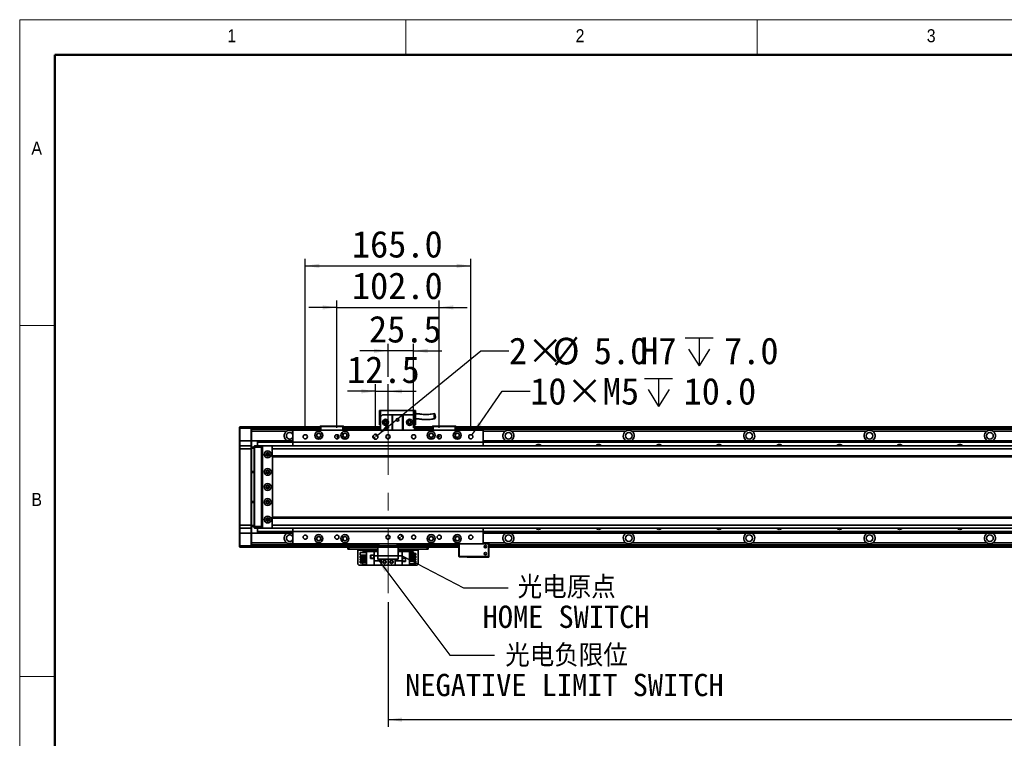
# Model space of a CAD drawing. Header units: millimetres. Extents: x 35 to 2905, y 35 to 2044.
# Tile 3 of 10: x 35 to 1016, y 1328 to 2044. Entities that reach past the tile are written whole.
import ezdxf

# ---------------------------------------------------------------- set-up
doc = ezdxf.new("R2010")
doc.units = ezdxf.units.MM
doc.header["$LTSCALE"] = 7
doc.linetypes.add('CENTERX2', pattern=[20.32, 12.7, -2.54, 2.54, -2.54])
doc.layers.add('黑色实线', color=7, linetype='Continuous')
doc.styles.add('SLDTEXTSTYLE1', font='Gothic.ttf', dxfattribs={"width": 0.913})
doc.styles.add('SLDTEXTSTYLE8', font='txt')
doc.styles.add('SLDTEXTSTYLE9', font='txt', dxfattribs={"bigfont": 'bigfont'})
doc.dimstyles.new('SLDDIMSTYLE0', dxfattribs={"dimtxt": 26.6, "dimasz": 14, "dimexe": 0, "dimexo": 0.0625, "dimgap": 6.65, "dimtad": 2, "dimdec": 1, "dimrnd": 1e-09, "dimzin": 4, "dimdsep": 46, "dimtxsty": 'SLDTEXTSTYLE8', "dimsah": 1, "dimcen": 0.09, "dimadec": 0, "dimazin": 1, "dimtfac": 1, "dimtdec": 1, "dimtmove": 0, "dimatfit": 0, "dimfxl": 0, "dimfrac": 2, "dimtolj": 1, "dimtzin": 12, "dimarcsym": 0})
doc.dimstyles.new('SLDDIMSTYLE1', dxfattribs={"dimtxt": 26.6, "dimasz": 14, "dimexe": 0, "dimexo": 0.0625, "dimgap": 6.65, "dimtad": 2, "dimdec": 1, "dimrnd": 1e-09, "dimzin": 12, "dimdsep": 46, "dimtxsty": 'SLDTEXTSTYLE8', "dimsah": 1, "dimcen": 0.09, "dimadec": 0, "dimazin": 3, "dimtfac": 1, "dimtdec": 1, "dimtmove": 0, "dimatfit": 0, "dimfxl": 0, "dimfrac": 2, "dimtolj": 1, "dimtzin": 12, "dimarcsym": 0})
doc.dimstyles.new('SLDDIMSTYLE3', dxfattribs={"dimtxt": 0.18, "dimasz": 14, "dimexe": 0, "dimexo": 0.0625, "dimgap": 0, "dimtad": 0, "dimtih": 1, "dimtoh": 1, "dimdec": 0, "dimrnd": 1e-09, "dimzin": 0, "dimdsep": 46, "dimtxsty": 'Standard', "dimsah": 1, "dimcen": 0.09, "dimadec": 0, "dimazin": 0, "dimtfac": 14, "dimtdec": 0, "dimtofl": 0, "dimtmove": 0, "dimatfit": 3, "dimfxl": 0, "dimfrac": 2, "dimtolj": 1, "dimtzin": 0, "dimarcsym": 0})
doc.dimstyles.new('SLDDIMSTYLE4', dxfattribs={"dimtxt": 26.6, "dimasz": 14, "dimexe": 0, "dimexo": 0.0625, "dimgap": 6.65, "dimtad": 2, "dimdec": 1, "dimrnd": 1e-09, "dimzin": 4, "dimdsep": 46, "dimtxsty": 'SLDTEXTSTYLE8', "dimsah": 1, "dimcen": 0.09, "dimadec": 0, "dimazin": 1, "dimtfac": 1, "dimtdec": 1, "dimtofl": 0, "dimtmove": 0, "dimatfit": 3, "dimfxl": 0, "dimfrac": 2, "dimtolj": 1, "dimtzin": 12, "dimarcsym": 0})
doc.dimstyles.new('SLDDIMSTYLE5', dxfattribs={"dimtxt": 26.6, "dimasz": 14, "dimexe": 0, "dimexo": 0.0625, "dimgap": 6.65, "dimtad": 0, "dimtih": 1, "dimtoh": 1, "dimdec": 1, "dimrnd": 1e-09, "dimzin": 4, "dimdsep": 46, "dimtxsty": 'SLDTEXTSTYLE8', "dimsah": 1, "dimcen": 0, "dimadec": 0, "dimazin": 1, "dimtfac": 1, "dimtdec": 1, "dimtofl": 0, "dimtmove": 0, "dimatfit": 3, "dimfxl": 0, "dimfrac": 2, "dimtolj": 1, "dimtzin": 12, "dimarcsym": 0})
doc.dimstyles.new('SLDDIMSTYLE6', dxfattribs={"dimtxt": 26.6, "dimasz": 14, "dimexe": 0, "dimexo": 0.0625, "dimgap": 6.65, "dimtad": 0, "dimtih": 1, "dimtoh": 1, "dimdec": 1, "dimrnd": 1e-09, "dimzin": 12, "dimdsep": 46, "dimtxsty": 'SLDTEXTSTYLE8', "dimsah": 1, "dimcen": 0, "dimadec": 0, "dimazin": 3, "dimtfac": 1, "dimtdec": 1, "dimtofl": 0, "dimtmove": 0, "dimatfit": 3, "dimfxl": 0, "dimfrac": 2, "dimtolj": 1, "dimtzin": 12, "dimarcsym": 0})

# ---------------------------------------------------------------- blocks, each defined once
blk = doc.blocks.new('_D_7')
at = {"layer": '黑色实线'}
for p, q in [((389.66, 1637.37), (389.66, 1680.78)), ((402.16, 1637.37), (402.16, 1680.78)), ((389.66, 1673.78), (361.66, 1673.78)), ((389.66, 1673.78), (402.16, 1673.78)), ((402.16, 1673.78), (430.16, 1673.78))]:
    blk.add_line(p, q, dxfattribs=at)
for points in [[(389.66, 1673.78), (375.66, 1675.88), (375.66, 1671.68)], [(402.16, 1673.78), (416.16, 1671.68), (416.16, 1675.88)]]:
    blk.add_solid(points, dxfattribs=at)
at = {"layer": '黑色实线', "insert": (361.36, 1708.68), "char_height": 26.6, "attachment_point": 1, "style": 'SLDTEXTSTYLE8'}
blk.add_mtext('12.5', dxfattribs=at)
blk = doc.blocks.new('_D_8')
at = {"layer": '黑色实线'}
for p, q in [((402.16, 1688.32), (402.16, 1721.12)), ((427.66, 1637.37), (427.66, 1721.12)), ((402.16, 1714.12), (374.16, 1714.12)), ((427.66, 1714.12), (402.16, 1714.12)), ((427.66, 1714.12), (455.66, 1714.12))]:
    blk.add_line(p, q, dxfattribs=at)
for points in [[(402.16, 1714.12), (388.16, 1716.22), (388.16, 1712.02)], [(427.66, 1714.12), (441.66, 1712.02), (441.66, 1716.22)]]:
    blk.add_solid(points, dxfattribs=at)
at = {"layer": '黑色实线', "insert": (383.16, 1749.03), "char_height": 26.6, "attachment_point": 1, "style": 'SLDTEXTSTYLE8'}
blk.add_mtext('25.5', dxfattribs=at)
blk = doc.blocks.new('_D_9')
at = {"layer": '黑色实线'}
for p, q in [((351.16, 1757.37), (323.16, 1757.37)), ((351.16, 1637.37), (351.16, 1764.37)), ((351.16, 1757.37), (453.16, 1757.37)), ((453.16, 1637.37), (453.16, 1764.37)), ((453.16, 1757.37), (481.16, 1757.37))]:
    blk.add_line(p, q, dxfattribs=at)
for points in [[(351.16, 1757.37), (337.16, 1759.47), (337.16, 1755.27)], [(453.16, 1757.37), (467.16, 1755.27), (467.16, 1759.47)]]:
    blk.add_solid(points, dxfattribs=at)
at = {"layer": '黑色实线', "insert": (366.17, 1792.28), "char_height": 26.6, "attachment_point": 1, "style": 'SLDTEXTSTYLE8'}
blk.add_mtext('102.0', dxfattribs=at)
blk = doc.blocks.new('_D_10')
at = {"layer": '黑色实线'}
for p, q in [((319.66, 1637.37), (319.66, 1805.78)), ((319.66, 1798.78), (484.66, 1798.78)), ((484.66, 1637.37), (484.66, 1805.78))]:
    blk.add_line(p, q, dxfattribs=at)
for points in [[(319.66, 1798.78), (333.66, 1796.68), (333.66, 1800.88)], [(484.66, 1798.78), (470.66, 1800.88), (470.66, 1796.68)]]:
    blk.add_solid(points, dxfattribs=at)
at = {"layer": '黑色实线', "insert": (366.17, 1833.68), "char_height": 26.6, "attachment_point": 1, "style": 'SLDTEXTSTYLE8'}
blk.add_mtext('165.0', dxfattribs=at)
blk = doc.blocks.new('SW_SYMBOL_HOLE_DEPTH')
at = {"layer": '黑色实线', "color": 0}
for p, q in [((0, 6125), (5600, 6125)), ((2800, 6125), (2800, 525)), ((700, 3885), (2800, 525)), ((4900, 3885), (2800, 525))]:
    blk.add_line(p, q, dxfattribs=at)
blk = doc.blocks.new('_D_16')
at = {"layer": '黑色实线'}
for p, q in [((391.59, 1630.06), (494.7, 1714.12)), ((494.7, 1714.12), (522.7, 1714.12))]:
    blk.add_line(p, q, dxfattribs=at)
blk.add_solid([(391.59, 1630.06), (403.77, 1637.28), (401.12, 1640.53)], dxfattribs=at)
at = {"layer": '黑色实线', "xscale": 0.004985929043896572, "yscale": 0.004985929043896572, "zscale": 0.004985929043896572}
blk.add_blockref('SW_SYMBOL_HOLE_DEPTH', (698.2, 1696.4), dxfattribs=at)
at = {"layer": '黑色实线', "char_height": 26.6, "attachment_point": 1, "style": 'SLDTEXTSTYLE8'}
for s, insert in [('2×', (522.7, 1727.41)), ('%%c', (566.22, 1727.15)), ('5.0', (607.32, 1727.41)), ('H7', (653.65, 1727.41)), ('7.0', (737.14, 1727.41))]:
    blk.add_mtext(s, dxfattribs=dict(at, insert=insert))
blk = doc.blocks.new('_D_17')
at = {"layer": '黑色实线'}
for p, q in [((485.85, 1630.21), (515.86, 1673.78)), ((515.86, 1673.78), (543.86, 1673.78))]:
    blk.add_line(p, q, dxfattribs=at)
blk.add_solid([(485.85, 1630.21), (495.52, 1640.55), (492.06, 1642.93)], dxfattribs=at)
at = {"layer": '黑色实线', "xscale": 0.004985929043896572, "yscale": 0.004985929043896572, "zscale": 0.004985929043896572}
blk.add_blockref('SW_SYMBOL_HOLE_DEPTH', (657.83, 1656.17), dxfattribs=at)
at = {"layer": '黑色实线', "char_height": 26.6, "attachment_point": 1, "style": 'SLDTEXTSTYLE8'}
for s, insert in [('10×M5', (543.86, 1687.18)), ('10.0', (696.77, 1687.18))]:
    blk.add_mtext(s, dxfattribs=dict(at, insert=insert))
blk = doc.blocks.new('_D_19')
at = {"layer": '黑色实线'}
for p, q in [((402.16, 1463.84), (402.16, 1339.68)), ((2082.16, 1431.48), (2082.16, 1339.68)), ((402.16, 1346.68), (2082.16, 1346.68))]:
    blk.add_line(p, q, dxfattribs=at)
for points in [[(402.16, 1346.68), (416.16, 1344.58), (416.16, 1348.78)], [(2082.16, 1346.68), (2068.16, 1348.78), (2068.16, 1344.58)]]:
    blk.add_solid(points, dxfattribs=at)
at = {"layer": '黑色实线', "insert": (1194.05, 1381.58), "char_height": 26.6, "attachment_point": 1, "style": 'SLDTEXTSTYLE8'}
blk.add_mtext('1680.0', dxfattribs=at)
blk = doc.blocks.new('SW_NOTE_7')
at = {"layer": '黑色实线', "color": 0, "char_height": 22.225, "attachment_point": 2}
for s, insert, style in [('光电原点', (58.39, 11.58), 'SLDTEXTSTYLE9'), ('HOME SWITCH', (57.8, -17.8), 'SLDTEXTSTYLE8')]:
    blk.add_mtext(s, dxfattribs=dict(at, insert=insert, style=style))
blk = doc.blocks.new('SW_NOTE_8')
at = {"layer": '黑色实线', "color": 0, "char_height": 22.225, "attachment_point": 2}
for s, insert, style in [('光电负限位', (71.94, 10.94), 'SLDTEXTSTYLE9'), ('NEGATIVE LIMIT SWITCH', (69.87, -18.45), 'SLDTEXTSTYLE8')]:
    blk.add_mtext(s, dxfattribs=dict(at, insert=insert, style=style))
blk = doc.blocks.new('SW_DOWELSYMBOL_0')
at = {"linetype": 'Continuous', "lineweight": 18}
h = blk.add_hatch(color=0, dxfattribs=at)
edge = h.paths.add_edge_path(flags=0)
edge.add_arc((0, 0), 2.5, 180, 270)
edge.add_line((0, -2.5), (0, 0))
edge.add_line((0, 0), (-2.5, 0))
h = blk.add_hatch(color=0, dxfattribs=at)
edge = h.paths.add_edge_path(flags=0)
edge.add_arc((0, 0), 2.5, 0, 90)
edge.add_line((0, 2.5), (0, 0))
edge.add_line((0, 0), (2.5, 0))
at = {"layer": '黑色实线', "color": 0}
blk.add_circle((0, 0), 2.5, dxfattribs=at)
blk = doc.blocks.new('SW_DOWELSYMBOL_1')
at = {"linetype": 'Continuous', "lineweight": 18}
h = blk.add_hatch(color=0, dxfattribs=at)
edge = h.paths.add_edge_path(flags=0)
edge.add_arc((0, 0), 2.5, 180, 270)
edge.add_line((0, -2.5), (0, 0))
edge.add_line((0, 0), (-2.5, 0))
h = blk.add_hatch(color=0, dxfattribs=at)
edge = h.paths.add_edge_path(flags=0)
edge.add_arc((0, 0), 2.5, 0, 90)
edge.add_line((0, 2.5), (0, 0))
edge.add_line((0, 0), (2.5, 0))
at = {"layer": '黑色实线', "color": 0}
blk.add_circle((0, 0), 2.5, dxfattribs=at)

msp = doc.modelspace()

# ---------------------------------------------------------------- linework, layer by layer
at = {"color": 7, "linetype": 'Continuous', "lineweight": 18}
for p, q in [((2905, 2044), (35, 2044)), ((35, 2044), (35, 35)), ((420, 2009), (420, 2044)), ((770, 2044), (770, 2009)), ((70, 2009), (2870, 2009)), ((70, 2009), (70, 70)), ((70, 1739.5), (35, 1739.5)), ((35, 1389.5), (70, 1389.5))]:
    msp.add_line(p, q, dxfattribs=at)
at = {"color": 7, "linetype": 'Continuous', "lineweight": 50}
for p, q in [((2870, 2009), (70, 2009)), ((70, 2009), (70, 70))]:
    msp.add_line(p, q, dxfattribs=at)
at = {"color": 7, "linetype": 'Continuous', "lineweight": 35}
for p, q in [((393.66, 1654.78), (394.66, 1654.78)), ((393.66, 1654.78), (393.66, 1640.38)), ((394.66, 1648.38), (394.66, 1654.78)), ((394.66, 1654.78), (428.66, 1654.78)), ((396.66, 1650.38), (394.66, 1648.38)), ((396.66, 1650.38), (406.16, 1650.38)), ((406.16, 1634.98), (406.16, 1650.38)), ((406.16, 1650.38), (406.66, 1650.38)), ((406.66, 1650.38), (406.66, 1634.98)), ((416.66, 1650.38), (406.66, 1650.38)), ((416.66, 1634.98), (416.66, 1650.38)), ((416.66, 1650.38), (417.16, 1650.38)), ((417.16, 1650.38), (417.16, 1634.98)), ((417.16, 1650.38), (426.66, 1650.38)), ((428.66, 1648.38), (426.66, 1650.38)), ((428.66, 1654.78), (429.66, 1654.78)), ((428.66, 1654.78), (428.66, 1648.38)), ((429.66, 1640.38), (429.66, 1654.78)), ((393.66, 1640.38), (394.66, 1640.38)), ((394.66, 1648.38), (394.66, 1634.98)), ((428.66, 1648.38), (428.66, 1634.98)), ((428.66, 1640.38), (429.66, 1640.38)), ((254.16, 1638.18), (254.46, 1638.48)), ((254.16, 1636.98), (254.16, 1638.18)), ((254.16, 1636.98), (254.46, 1636.98)), ((254.16, 1624.48), (254.16, 1636.98)), ((254.46, 1638.48), (254.46, 1636.98)), ((254.46, 1638.48), (265.86, 1638.48)), ((265.86, 1636.98), (254.46, 1636.98)), ((254.46, 1636.98), (254.46, 1624.48)), ((265.86, 1636.98), (265.86, 1638.48)), ((265.86, 1638.48), (266.16, 1638.18)), ((265.86, 1636.98), (266.16, 1636.98)), ((265.86, 1624.48), (265.86, 1636.98)), ((334.16, 1638.48), (266.16, 1638.48)), ((266.16, 1638.48), (266.16, 1638.18)), ((266.16, 1638.18), (266.16, 1636.98)), ((334.16, 1637.98), (266.16, 1637.98)), ((266.16, 1636.98), (266.16, 1624.48)), ((334.16, 1635.97), (266.16, 1635.97)), ((300.99, 1633.97), (266.16, 1633.97)), ((497.16, 1634.98), (307.16, 1634.98)), ((307.16, 1634.98), (307.16, 1622.98)), ((334.16, 1638.68), (334.46, 1638.98)), ((335.16, 1638.68), (334.16, 1638.68)), ((334.16, 1634.98), (334.16, 1638.68)), ((334.46, 1638.98), (335.28, 1638.98)), ((335.16, 1638.68), (335.28, 1638.98)), ((357.16, 1638.68), (335.16, 1638.68)), ((335.16, 1638.68), (335.16, 1634.98)), ((335.28, 1638.98), (357.03, 1638.98)), ((357.16, 1638.68), (357.03, 1638.98)), ((357.03, 1638.98), (357.86, 1638.98)), ((357.16, 1634.98), (357.16, 1638.68)), ((358.16, 1638.68), (357.16, 1638.68)), ((357.86, 1638.98), (358.16, 1638.68)), ((358.16, 1638.68), (358.16, 1634.98)), ((394.66, 1638.48), (358.16, 1638.48)), ((358.16, 1638.28), (394.66, 1638.28)), ((358.16, 1638.08), (394.66, 1638.08)), ((394.66, 1637.98), (358.16, 1637.98)), ((394.66, 1635.97), (358.16, 1635.97)), ((446.16, 1638.48), (428.66, 1638.48)), ((428.66, 1638.28), (446.16, 1638.28)), ((428.66, 1638.08), (446.16, 1638.08)), ((446.16, 1637.98), (428.66, 1637.98)), ((446.16, 1635.97), (428.66, 1635.97)), ((446.16, 1638.68), (446.46, 1638.98)), ((446.16, 1634.98), (446.16, 1638.68)), ((447.16, 1638.68), (446.16, 1638.68)), ((446.46, 1638.98), (447.28, 1638.98)), ((447.16, 1638.68), (447.28, 1638.98)), ((447.16, 1638.68), (447.16, 1634.98)), ((469.16, 1638.68), (447.16, 1638.68)), ((447.28, 1638.98), (469.03, 1638.98)), ((469.03, 1638.98), (469.86, 1638.98)), ((469.16, 1638.68), (469.03, 1638.98)), ((469.16, 1634.98), (469.16, 1638.68)), ((470.16, 1638.68), (469.16, 1638.68)), ((469.86, 1638.98), (470.16, 1638.68)), ((470.16, 1638.68), (470.16, 1634.98)), ((2014.16, 1638.48), (470.16, 1638.48)), ((470.16, 1638.28), (2014.16, 1638.28)), ((470.16, 1638.08), (2014.16, 1638.08)), ((2014.16, 1637.98), (470.16, 1637.98)), ((2014.16, 1635.97), (470.16, 1635.97)), ((497.16, 1634.98), (497.16, 1622.98)), ((638.99, 1633.97), (525.33, 1633.97)), ((758.99, 1633.97), (645.33, 1633.97)), ((878.99, 1633.97), (765.33, 1633.97)), ((998.99, 1633.97), (885.33, 1633.97)), ((1118.99, 1633.97), (1005.33, 1633.97)), ((254.16, 1624.48), (254.46, 1624.48)), ((254.16, 1619.18), (254.16, 1624.48)), ((254.46, 1619.48), (254.16, 1619.18)), ((254.46, 1624.48), (254.46, 1619.48)), ((265.86, 1624.48), (254.46, 1624.48)), ((254.46, 1619.48), (254.46, 1616.48)), ((254.46, 1619.48), (265.86, 1619.48)), ((265.86, 1619.48), (265.86, 1624.48)), ((265.86, 1624.48), (266.16, 1624.48)), ((265.86, 1616.48), (265.86, 1619.48)), ((265.86, 1619.48), (266.16, 1619.18)), ((266.16, 1624.48), (266.16, 1619.18)), ((272.16, 1624.47), (266.16, 1624.47)), ((268.66, 1619.18), (268.96, 1619.48)), ((268.96, 1619.48), (268.96, 1617.98)), ((268.96, 1619.48), (276.16, 1619.48)), ((272.16, 1624.47), (307.16, 1624.47)), ((272.16, 1624.47), (272.16, 1624.18)), ((272.16, 1624.18), (307.16, 1624.18)), ((272.16, 1624.18), (272.16, 1623.28)), ((272.16, 1623.28), (307.16, 1623.28)), ((272.16, 1623.28), (272.16, 1622.99)), ((272.16, 1622.99), (272.16, 1619.48)), ((272.16, 1622.99), (307.16, 1622.99)), ((276.16, 1619.48), (276.16, 1617.98)), ((276.16, 1619.48), (277.66, 1619.48)), ((277.66, 1619.48), (277.16, 1618.98)), ((286.66, 1619.48), (277.66, 1619.48)), ((287.16, 1618.98), (286.66, 1619.48)), ((2197.66, 1619.48), (286.66, 1619.48)), ((306.44, 1624.47), (307.16, 1624.87)), ((497.16, 1622.98), (307.16, 1622.98)), ((307.16, 1622.98), (307.16, 1619.48)), ((497.16, 1624.47), (1987.16, 1624.47)), ((497.16, 1624.18), (1987.16, 1624.18)), ((497.16, 1623.28), (1987.16, 1623.28)), ((497.16, 1622.99), (1987.16, 1622.99)), ((497.16, 1622.98), (497.16, 1619.48)), ((254.16, 1616.48), (254.16, 1619.18)), ((254.46, 1616.48), (254.16, 1616.48)), ((254.16, 1540.48), (254.16, 1616.48)), ((254.46, 1616.48), (254.46, 1540.48)), ((265.86, 1616.48), (254.46, 1616.48)), ((265.86, 1540.48), (265.86, 1616.48)), ((265.86, 1616.48), (266.16, 1616.48)), ((266.16, 1619.18), (266.16, 1616.48)), ((266.16, 1617.98), (268.66, 1617.98)), ((268.66, 1616.98), (266.16, 1616.98)), ((266.16, 1616.48), (266.16, 1540.48)), ((268.66, 1617.98), (268.66, 1619.18)), ((268.66, 1617.98), (268.96, 1617.98)), ((268.66, 1538.98), (268.66, 1617.98)), ((268.96, 1617.98), (268.96, 1538.98)), ((276.16, 1617.98), (268.96, 1617.98)), ((277.36, 1619.18), (276.16, 1619.18)), ((276.16, 1617.98), (276.16, 1538.98)), ((277.16, 1617.48), (276.66, 1617.48)), ((276.66, 1617.48), (276.66, 1539.48)), ((277.16, 1618.98), (277.16, 1537.98)), ((283.3, 1611.48), (281.01, 1611.48)), ((286.66, 1618.84), (286.66, 1616.48)), ((2197.66, 1616.48), (286.66, 1616.48)), ((286.66, 1616.48), (286.66, 1609.48)), ((287.16, 1618.84), (287.16, 1618.98)), ((2197.66, 1609.48), (286.66, 1609.48)), ((286.66, 1609.48), (286.66, 1608.48)), ((286.66, 1608.48), (2197.66, 1608.48)), ((287.16, 1548.48), (287.16, 1608.48)), ((266.16, 1593.98), (268.66, 1593.98)), ((268.66, 1592.98), (266.16, 1592.98)), ((266.16, 1563.98), (268.66, 1563.98)), ((268.66, 1562.98), (266.16, 1562.98)), ((281.01, 1545.48), (283.3, 1545.48)), ((2197.66, 1548.48), (286.66, 1548.48)), ((286.66, 1548.48), (286.66, 1547.48)), ((2197.66, 1547.48), (286.66, 1547.48)), ((286.66, 1547.48), (286.66, 1540.48)), ((254.46, 1540.48), (254.16, 1540.48)), ((254.16, 1537.78), (254.16, 1540.48)), ((254.46, 1537.48), (254.16, 1537.78)), ((254.16, 1532.48), (254.16, 1537.78)), ((254.46, 1532.48), (254.16, 1532.48)), ((254.16, 1519.98), (254.16, 1532.48)), ((254.46, 1540.48), (265.86, 1540.48)), ((254.46, 1540.48), (254.46, 1537.48)), ((265.86, 1537.48), (254.46, 1537.48)), ((254.46, 1537.48), (254.46, 1532.48)), ((265.86, 1532.48), (254.46, 1532.48)), ((254.46, 1532.48), (254.46, 1519.98)), ((265.86, 1540.48), (266.16, 1540.48)), ((265.86, 1537.48), (265.86, 1540.48)), ((265.86, 1537.48), (266.16, 1537.78)), ((265.86, 1532.48), (265.86, 1537.48)), ((266.16, 1532.48), (265.86, 1532.48)), ((265.86, 1519.98), (265.86, 1532.48)), ((266.16, 1540.48), (266.16, 1537.78)), ((266.16, 1539.98), (268.66, 1539.98)), ((268.66, 1538.98), (266.16, 1538.98)), ((266.16, 1537.78), (266.16, 1532.48)), ((266.16, 1532.48), (266.16, 1519.98)), ((272.16, 1532.48), (266.16, 1532.48)), ((268.66, 1538.98), (268.96, 1538.98)), ((268.66, 1537.78), (268.66, 1538.98)), ((268.66, 1537.78), (268.96, 1537.48)), ((268.96, 1538.98), (276.16, 1538.98)), ((268.96, 1538.98), (268.96, 1537.48)), ((276.16, 1537.48), (268.96, 1537.48)), ((272.16, 1537.48), (272.16, 1533.97)), ((272.16, 1533.97), (307.16, 1533.97)), ((272.16, 1533.97), (272.16, 1533.68)), ((272.16, 1533.68), (307.16, 1533.68)), ((272.16, 1533.68), (272.16, 1532.78)), ((272.16, 1532.78), (307.16, 1532.78)), ((272.16, 1532.78), (272.16, 1532.48)), ((272.16, 1532.48), (307.16, 1532.48)), ((276.16, 1538.98), (276.16, 1537.48)), ((276.16, 1537.78), (277.36, 1537.78)), ((277.66, 1537.48), (276.16, 1537.48)), ((276.66, 1539.48), (277.16, 1539.48)), ((277.16, 1537.98), (277.66, 1537.48)), ((277.66, 1537.48), (286.66, 1537.48)), ((2197.66, 1540.48), (286.66, 1540.48)), ((286.66, 1540.48), (286.66, 1538.12)), ((286.66, 1537.48), (287.16, 1537.98)), ((2197.66, 1537.48), (286.66, 1537.48)), ((287.16, 1537.98), (287.16, 1538.12)), ((306.44, 1532.48), (307.16, 1532.09)), ((307.16, 1537.48), (307.16, 1533.98)), ((497.16, 1533.98), (307.16, 1533.98)), ((307.16, 1533.98), (307.16, 1521.98)), ((497.16, 1537.48), (497.16, 1533.98)), ((497.16, 1533.98), (497.16, 1521.98)), ((497.16, 1533.97), (1987.16, 1533.97)), ((497.16, 1533.68), (1987.16, 1533.68)), ((497.16, 1532.78), (1987.16, 1532.78)), ((497.16, 1532.48), (1987.16, 1532.48)), ((300.99, 1522.98), (266.16, 1522.98)), ((497.16, 1521.98), (307.16, 1521.98)), ((392.16, 1519.98), (392.16, 1521.98)), ((393.16, 1521.98), (393.16, 1519.98)), ((411.16, 1519.98), (411.16, 1521.98)), ((412.16, 1521.98), (412.16, 1519.98)), ((472.96, 1521.98), (472.66, 1521.68)), ((472.96, 1521.68), (472.66, 1521.68)), ((472.66, 1509.28), (472.66, 1521.68)), ((472.96, 1521.68), (473.08, 1521.98)), ((472.96, 1521.68), (472.96, 1509.28)), ((502.36, 1521.68), (472.96, 1521.68)), ((497.16, 1522.28), (502.66, 1522.28)), ((497.16, 1521.98), (502.23, 1521.98)), ((502.36, 1521.68), (502.23, 1521.98)), ((502.23, 1521.98), (502.36, 1521.98)), ((502.66, 1521.68), (502.36, 1521.98)), ((502.66, 1521.68), (502.36, 1521.68)), ((502.36, 1509.28), (502.36, 1521.68)), ((502.66, 1521.68), (502.66, 1522.28)), ((502.66, 1521.68), (502.66, 1509.28)), ((638.99, 1522.98), (525.33, 1522.98)), ((758.99, 1522.98), (645.33, 1522.98)), ((878.99, 1522.98), (765.33, 1522.98)), ((998.99, 1522.98), (885.33, 1522.98)), ((1118.99, 1522.98), (1005.33, 1522.98)), ((254.46, 1519.98), (254.16, 1519.98)), ((254.16, 1518.78), (254.16, 1519.98)), ((254.46, 1518.48), (254.16, 1518.78)), ((254.46, 1519.98), (265.86, 1519.98)), ((254.46, 1519.98), (254.46, 1518.48)), ((265.86, 1518.48), (254.46, 1518.48)), ((266.16, 1519.98), (265.86, 1519.98)), ((265.86, 1518.48), (265.86, 1519.98)), ((266.16, 1518.78), (265.86, 1518.48)), ((392.16, 1520.98), (266.16, 1520.98)), ((266.16, 1519.98), (266.16, 1518.78)), ((266.16, 1518.78), (266.16, 1518.48)), ((392.16, 1518.48), (266.16, 1518.48)), ((362.16, 1516.48), (362.16, 1518.48)), ((363.16, 1516.48), (362.16, 1516.48)), ((363.16, 1518.48), (363.16, 1516.48)), ((392.16, 1516.48), (363.16, 1516.48)), ((372.16, 1516.48), (372.16, 1515.48)), ((372.16, 1501.68), (372.16, 1515.48)), ((374.46, 1510.54), (374.46, 1513.04)), ((374.46, 1513.04), (380.66, 1513.04)), ((376.86, 1513.98), (380.66, 1513.98)), ((376.86, 1513.04), (376.86, 1513.98)), ((380.66, 1500.68), (380.66, 1514.28)), ((380.66, 1514.28), (388.21, 1514.28)), ((392.16, 1514.28), (388.21, 1514.28)), ((388.21, 1514.28), (388.21, 1509.98)), ((393.16, 1519.98), (392.16, 1519.98)), ((392.16, 1518.48), (392.16, 1519.98)), ((412.16, 1518.48), (392.16, 1518.48)), ((392.16, 1518.48), (392.16, 1509.98)), ((411.16, 1519.98), (393.16, 1519.98)), ((412.16, 1519.98), (411.16, 1519.98)), ((472.66, 1520.98), (412.16, 1520.98)), ((412.16, 1519.98), (412.16, 1518.48)), ((412.16, 1518.48), (412.16, 1509.98)), ((472.66, 1518.48), (412.16, 1518.48)), ((441.16, 1516.48), (412.16, 1516.48)), ((416.11, 1514.28), (412.16, 1514.28)), ((416.11, 1509.98), (416.11, 1514.28)), ((423.66, 1514.28), (416.11, 1514.28)), ((423.66, 1514.28), (423.66, 1500.68)), ((427.46, 1513.98), (423.66, 1513.98)), ((429.86, 1512.04), (423.66, 1512.04)), ((427.46, 1513.98), (427.46, 1512.04)), ((429.86, 1512.04), (429.86, 1510.54)), ((432.16, 1515.48), (432.16, 1516.48)), ((432.16, 1515.48), (432.16, 1501.68)), ((441.16, 1516.48), (441.16, 1518.48)), ((442.16, 1516.48), (441.16, 1516.48)), ((442.16, 1518.48), (442.16, 1516.48)), ((500.3, 1518.48), (498.01, 1518.48)), ((1983.66, 1520.98), (502.66, 1520.98)), ((1983.66, 1518.48), (502.66, 1518.48)), ((372.16, 1501.68), (373.16, 1500.68)), ((374.46, 1510.54), (380.66, 1510.54)), ((374.46, 1509.5), (380.66, 1509.5)), ((374.46, 1508), (374.46, 1509.5)), ((374.46, 1508), (380.66, 1508)), ((374.46, 1505.46), (374.46, 1506.96)), ((374.46, 1506.96), (380.66, 1506.96)), ((374.46, 1505.46), (380.66, 1505.46)), ((374.46, 1504.42), (380.66, 1504.42)), ((374.46, 1502.92), (374.46, 1504.42)), ((374.46, 1502.92), (380.66, 1502.92)), ((376.86, 1509.5), (376.86, 1510.54)), ((376.86, 1506.96), (376.86, 1508)), ((376.86, 1504.42), (376.86, 1505.46)), ((376.86, 1500.98), (376.86, 1502.92)), ((387.96, 1510.58), (384.76, 1510.58)), ((384.76, 1510.58), (384.76, 1507.38)), ((384.76, 1507.38), (387.96, 1507.38)), ((387.86, 1510.48), (384.86, 1510.48)), ((384.86, 1510.48), (384.86, 1507.48)), ((384.86, 1507.48), (387.86, 1507.48)), ((387.86, 1507.48), (387.86, 1510.48)), ((387.96, 1507.38), (387.96, 1510.58)), ((392.16, 1509.98), (388.21, 1509.98)), ((388.21, 1504.98), (388.21, 1509.98)), ((388.21, 1504.98), (395.16, 1504.98)), ((388.21, 1504.98), (388.21, 1500.68)), ((392.16, 1509.98), (412.16, 1509.98)), ((392.16, 1506.48), (392.16, 1509.98)), ((412.16, 1506.48), (392.16, 1506.48)), ((395.16, 1506.48), (395.16, 1504.98)), ((395.16, 1500.68), (395.16, 1504.98)), ((402.16, 1500.68), (402.16, 1506.48)), ((409.16, 1504.98), (409.16, 1506.48)), ((409.16, 1504.98), (416.11, 1504.98)), ((409.16, 1504.98), (409.16, 1500.68)), ((416.11, 1509.98), (412.16, 1509.98)), ((412.16, 1509.98), (412.16, 1506.48)), ((416.11, 1509.98), (416.11, 1504.98)), ((416.11, 1500.68), (416.11, 1504.98)), ((419.56, 1507.58), (416.36, 1507.58)), ((416.36, 1507.58), (416.36, 1504.38)), ((416.36, 1504.38), (419.56, 1504.38)), ((416.46, 1507.48), (416.46, 1504.48)), ((419.46, 1507.48), (416.46, 1507.48)), ((416.46, 1504.48), (419.46, 1504.48)), ((419.46, 1504.48), (419.46, 1507.48)), ((419.56, 1504.38), (419.56, 1507.58)), ((429.86, 1510.54), (423.66, 1510.54)), ((429.86, 1509.5), (423.66, 1509.5)), ((429.86, 1508), (423.66, 1508)), ((429.86, 1506.96), (423.66, 1506.96)), ((429.86, 1505.46), (423.66, 1505.46)), ((429.86, 1504.42), (423.66, 1504.42)), ((429.86, 1501.92), (423.66, 1501.92)), ((427.46, 1510.54), (427.46, 1509.5)), ((427.46, 1508), (427.46, 1506.96)), ((427.46, 1505.46), (427.46, 1504.42)), ((427.46, 1501.92), (427.46, 1500.98)), ((429.86, 1509.5), (429.86, 1508)), ((429.86, 1506.96), (429.86, 1505.46)), ((429.86, 1504.42), (429.86, 1501.92)), ((431.16, 1500.68), (432.16, 1501.68)), ((472.66, 1509.28), (472.96, 1509.28)), ((472.96, 1508.98), (472.66, 1509.28)), ((472.96, 1509.28), (502.36, 1509.28)), ((472.96, 1509.28), (473.08, 1508.98)), ((473.08, 1508.98), (472.96, 1508.98)), ((502.23, 1508.98), (473.08, 1508.98)), ((481.16, 1508.68), (481.16, 1508.98)), ((481.16, 1508.68), (502.66, 1508.68)), ((502.36, 1509.28), (502.23, 1508.98)), ((502.36, 1508.98), (502.23, 1508.98)), ((502.36, 1509.28), (502.66, 1509.28)), ((502.66, 1509.28), (502.36, 1508.98)), ((502.66, 1508.68), (502.66, 1509.28)), ((380.66, 1500.68), (373.16, 1500.68)), ((376.86, 1500.98), (380.66, 1500.98)), ((380.66, 1500.68), (388.21, 1500.68)), ((388.21, 1500.68), (395.16, 1500.68)), ((402.16, 1500.68), (395.16, 1500.68)), ((402.16, 1500.68), (409.16, 1500.68)), ((409.16, 1500.68), (416.11, 1500.68)), ((423.66, 1500.68), (416.11, 1500.68)), ((427.46, 1500.98), (423.66, 1500.98)), ((431.16, 1500.68), (423.66, 1500.68))]:
    msp.add_line(p, q, dxfattribs=at)
at = {"color": 8, "linetype": 'Continuous', "lineweight": 35}
for p, q in [((334.16, 1637.48), (266.16, 1637.48)), ((394.66, 1637.48), (358.16, 1637.48)), ((446.16, 1637.48), (428.66, 1637.48)), ((2014.16, 1637.48), (470.16, 1637.48)), ((518.99, 1633.97), (497.16, 1633.97)), ((518.99, 1522.98), (497.16, 1522.98)), ((392.16, 1519.48), (266.16, 1519.48)), ((372.16, 1515.48), (392.16, 1515.48)), ((472.66, 1519.48), (412.16, 1519.48)), ((412.16, 1515.48), (432.16, 1515.48)), ((500.3, 1519.48), (498.01, 1519.48)), ((1983.66, 1519.48), (502.66, 1519.48))]:
    msp.add_line(p, q, dxfattribs=at)
at = {"color": 7, "linetype": 'Continuous', "lineweight": 35, "flags": 128}
msp.add_lwpolyline([(308.8, 1634.9), (308.8, 1635.22), (308.71, 1635.58), (308.49, 1635.82), (308.18, 1635.92), (307.76, 1635.96), (307.25, 1635.97), (306.7, 1635.97), (306.21, 1635.94), (305.83, 1635.82), (305.62, 1635.61), (305.53, 1635.31), (305.51, 1634.89), (305.51, 1634.81), (305.51, 1634.81)], dxfattribs=at)
at = {"color": 7, "linetype": 'Continuous', "lineweight": 35}
for centre, radius in [((399.66, 1642.88), 3), ((399.66, 1642.88), 1.7), ((399.66, 1642.88), 1.6), ((411.66, 1645.38), 1.25), ((423.66, 1642.88), 3), ((423.66, 1642.88), 1.7), ((423.66, 1642.88), 1.6), ((319.66, 1628.48), 2.1), ((333.16, 1629.98), 4), ((333.16, 1629.98), 2.25), ((333.16, 1629.98), 2), ((351.16, 1628.48), 2.1), ((359.16, 1629.98), 4), ((359.16, 1629.98), 2.25), ((359.16, 1629.98), 2), ((389.66, 1628.48), 2.5), ((402.16, 1628.48), 2.1), ((427.66, 1628.48), 2.1), ((445.16, 1629.98), 4), ((445.16, 1629.98), 2.25), ((445.16, 1629.98), 2), ((453.16, 1628.48), 2.1), ((471.16, 1629.98), 4), ((471.16, 1629.98), 2.25), ((471.16, 1629.98), 2), ((484.66, 1628.48), 2.1), ((522.16, 1629.48), 3.3), ((642.16, 1629.48), 3.3), ((762.16, 1629.48), 3.3), ((882.16, 1629.48), 3.3), ((1002.16, 1629.48), 3.3), ((282.16, 1610.98), 3.36), ((282.16, 1610.98), 1.7), ((282.16, 1610.98), 1.6), ((282.16, 1610.98), 1.25), ((282.16, 1593.48), 3.36), ((282.16, 1593.48), 1.7), ((282.16, 1593.48), 1.6), ((282.16, 1593.48), 1.25), ((282.16, 1578.48), 3.36), ((282.16, 1578.48), 1.7), ((282.16, 1578.48), 1.6), ((282.16, 1578.48), 1.25), ((282.16, 1563.48), 3.36), ((282.16, 1563.48), 1.7), ((282.16, 1563.48), 1.6), ((282.16, 1563.48), 1.25), ((282.16, 1545.98), 3.36), ((282.16, 1545.98), 1.7), ((282.16, 1545.98), 1.6), ((282.16, 1545.98), 1.25), ((319.66, 1528.48), 2.1), ((333.16, 1526.98), 4), ((333.16, 1526.98), 2.25), ((333.16, 1526.98), 2), ((351.16, 1528.48), 2.1), ((359.16, 1526.98), 4), ((359.16, 1526.98), 2.25), ((359.16, 1526.98), 2), ((402.16, 1528.48), 2.1), ((414.66, 1528.48), 2.5), ((427.66, 1528.48), 2.1), ((445.16, 1526.98), 4), ((445.16, 1526.98), 2.25), ((445.16, 1526.98), 2), ((453.16, 1528.48), 2.1), ((471.16, 1526.98), 4), ((471.16, 1526.98), 2.25), ((471.16, 1526.98), 2), ((484.66, 1528.48), 2.1), ((522.16, 1527.48), 3.3), ((642.16, 1527.48), 3.3), ((762.16, 1527.48), 3.3), ((882.16, 1527.48), 3.3), ((1002.16, 1527.48), 3.3), ((499.16, 1518.98), 1.25), ((499.16, 1511.98), 1.25), ((398.66, 1503.98), 1.75), ((398.66, 1503.98), 1.25), ((405.66, 1503.98), 1.75), ((405.66, 1503.98), 1.25)]:
    msp.add_circle(centre, radius, dxfattribs=at)
for centre, radius, start, end in [((304.16, 1629.48), 5.5, 125.18979, 245.50882), ((304.16, 1629.48), 3.3, 24.61998, 335.38002), ((522.16, 1629.48), 5.5, 125.18979, 245.50882), ((522.16, 1629.48), 5.5, 294.49118, 54.81021), ((642.16, 1629.48), 5.5, 125.18979, 245.50882), ((642.16, 1629.48), 5.5, 294.49118, 54.81021), ((762.16, 1629.48), 5.5, 125.18979, 245.50882), ((762.16, 1629.48), 5.5, 294.49118, 54.81021), ((882.16, 1629.48), 5.5, 125.18979, 245.50882), ((882.16, 1629.48), 5.5, 294.49118, 54.81021), ((1002.16, 1629.48), 5.5, 125.18979, 245.50882), ((1002.16, 1629.48), 5.5, 294.49118, 54.81021), ((552.16, 1616.97), 3.75, 41.91572, 138.08428), ((612.16, 1616.97), 3.75, 41.91572, 138.08428), ((672.16, 1616.97), 3.75, 41.91572, 138.08428), ((732.16, 1616.97), 3.75, 41.91572, 138.08428), ((792.16, 1616.97), 3.75, 41.91572, 138.08428), ((852.16, 1616.97), 3.75, 41.91572, 138.08428), ((912.16, 1616.97), 3.75, 41.91572, 138.08428), ((972.16, 1616.97), 3.75, 41.91572, 138.08428), ((304.16, 1527.48), 5.5, 114.49118, 234.81021), ((522.16, 1527.48), 5.5, 114.49118, 234.81021), ((522.16, 1527.48), 5.5, 305.18979, 65.50882), ((552.16, 1539.98), 3.75, 221.91572, 318.08428), ((612.16, 1539.98), 3.75, 221.91572, 318.08428), ((642.16, 1527.48), 5.5, 114.49118, 234.81021), ((642.16, 1527.48), 5.5, 305.18979, 65.50882), ((672.16, 1539.98), 3.75, 221.91572, 318.08428), ((732.16, 1539.98), 3.75, 221.91572, 318.08428), ((762.16, 1527.48), 5.5, 114.49118, 234.81021), ((762.16, 1527.48), 5.5, 305.18979, 65.50882), ((792.16, 1539.98), 3.75, 221.91572, 318.08428), ((852.16, 1539.98), 3.75, 221.91572, 318.08428), ((882.16, 1527.48), 5.5, 114.49118, 234.81021), ((882.16, 1527.48), 5.5, 305.18979, 65.50882), ((912.16, 1539.98), 3.75, 221.91572, 318.08428), ((972.16, 1539.98), 3.75, 221.91572, 318.08428), ((1002.16, 1527.48), 5.5, 114.49118, 234.81021), ((1002.16, 1527.48), 5.5, 305.18979, 65.50882), ((304.16, 1527.48), 3.3, 24.61998, 335.38002)]:
    msp.add_arc(centre, radius, start, end, dxfattribs=at)
for points, knots in [([(448.4, 1651.53), (447.35, 1651.37), (445.53, 1651.08), (443.16, 1650.71), (441.35, 1650.56), (439.76, 1650.53), (437.99, 1650.61), (436.14, 1650.83), (434.24, 1651.12), (432.72, 1651.34), (431.3, 1651.48), (430.36, 1651.53), (429.8, 1651.51), (429.66, 1651.5)], [0, 0, 0, 0, 0.17282, 0.301209, 0.394507, 0.462198, 0.550303, 0.67044, 0.754268, 0.853136, 0.912497, 0.977887, 1, 1, 1, 1]), ([(448.02, 1650.37), (448.04, 1650.62), (448.1, 1651.12), (448.27, 1651.52), (448.5, 1651.56), (448.73, 1651.28), (448.94, 1650.77), (449.13, 1650.08), (449.27, 1649.27), (449.35, 1648.43), (449.35, 1647.65), (449.28, 1647.03), (449.14, 1646.64), (448.94, 1646.55), (448.74, 1646.66), (448.55, 1647), (448.38, 1647.53), (448.23, 1648.27), (448.12, 1649.01), (448.04, 1649.56), (448.02, 1649.82), (448, 1649.9), (448, 1649.92), (448, 1650), (448.01, 1650.15), (448.01, 1650.29), (448.02, 1650.37)], [0, 0, 0, 0, 0.0648171, 0.1297788, 0.1897321, 0.2426179, 0.294413, 0.3462427, 0.398724, 0.4521995, 0.5066008, 0.561452, 0.6160515, 0.6697721, 0.7270686, 0.7653772, 0.8036909, 0.8589087, 0.9142287, 0.9495542, 0.9640009, 0.9648506, 0.9657587, 0.96871, 0.980528, 1, 1, 1, 1]), ([(399.44, 1641.75), (399.32, 1641.77), (399.06, 1641.81), (398.72, 1642.04), (398.46, 1642.36), (398.31, 1642.76), (398.3, 1643.2), (398.43, 1643.64), (398.69, 1644.01), (398.94, 1644.17), (399.05, 1644.25)], [0, 0, 0, 0, 0.115352, 0.231254, 0.351777, 0.477009, 0.606522, 0.740244, 0.878359, 1, 1, 1, 1]), ([(399.66, 1641.73), (399.66, 1641.73), (399.78, 1641.73), (400.02, 1641.77), (400.33, 1641.93), (400.59, 1642.18), (400.76, 1642.49), (400.82, 1642.83), (400.78, 1643.19), (400.64, 1643.51), (400.41, 1643.78), (400.1, 1643.96), (399.76, 1644.04), (399.41, 1644.02), (399.08, 1643.89), (398.8, 1643.67), (398.6, 1643.38), (398.5, 1643.04), (398.51, 1642.68), (398.62, 1642.35), (398.82, 1642.06), (399.11, 1641.84), (399.33, 1641.78), (399.44, 1641.75)], [0, 0, 0, 0, 0.001719, 0.051636, 0.101551, 0.151461, 0.201376, 0.251293, 0.301208, 0.35112, 0.401031, 0.450946, 0.500864, 0.550776, 0.600688, 0.650602, 0.700518, 0.750434, 0.800345, 0.850259, 0.900174, 0.95009, 1, 1, 1, 1]), ([(400.26, 1644.25), (400.4, 1644.16), (400.66, 1643.98), (400.93, 1643.55), (401.03, 1643.08), (400.97, 1642.61), (400.76, 1642.2), (400.43, 1641.91), (400.12, 1641.78), (399.92, 1641.76), (399.87, 1641.75)], [0, 0, 0, 0, 0.1407984, 0.2880647, 0.4304368, 0.5679421, 0.7005942, 0.8284722, 0.9515826, 1, 1, 1, 1]), ([(423.53, 1641.75), (423.47, 1641.75), (423.28, 1641.76), (422.95, 1641.87), (422.61, 1642.14), (422.37, 1642.52), (422.28, 1642.98), (422.35, 1643.47), (422.6, 1643.91), (422.87, 1644.15), (423.03, 1644.24), (423.05, 1644.25)], [0, 0, 0, 0, 0.048839, 0.168025, 0.291924, 0.420546, 0.553963, 0.692171, 0.834936, 0.981918, 1, 1, 1, 1]), ([(423.44, 1641.75), (423.31, 1641.79), (423.07, 1641.86), (422.79, 1642.1), (422.63, 1642.34), (422.53, 1642.61), (422.5, 1642.82), (422.51, 1642.95), (422.51, 1642.98), (422.51, 1642.99), (422.51, 1642.99), (422.51, 1642.99), (422.51, 1642.99), (422.51, 1642.99)], [0, 0, 0, 0, 0.2369273, 0.4416971, 0.6142411, 0.7545115, 0.9380815, 0.9829676, 0.9897868, 0.9952062, 0.9975514, 0.9997681, 1, 1, 1, 1]), ([(423.87, 1641.75), (424.01, 1641.77), (424.29, 1641.82), (424.64, 1642.08), (424.89, 1642.42), (425.01, 1642.83), (425.01, 1643.26), (424.87, 1643.66), (424.62, 1644.01), (424.38, 1644.17), (424.26, 1644.25)], [0, 0, 0, 0, 0.124807, 0.249842, 0.37486, 0.499856, 0.624842, 0.74983, 0.874829, 1, 1, 1, 1]), ([(429.66, 1646.49), (430.03, 1646.51), (430.91, 1646.55), (432.28, 1646.37), (433.7, 1646.17), (434.98, 1645.98), (436.08, 1645.83), (437.03, 1645.72), (438.28, 1645.61), (440.1, 1645.54), (442.7, 1645.64), (445.7, 1646.05), (447.84, 1646.4), (448.97, 1646.59)], [0, 0, 0, 0, 0.0561689, 0.1350523, 0.2093711, 0.2758292, 0.332638, 0.3788405, 0.4216809, 0.5224859, 0.6560404, 0.8185898, 1, 1, 1, 1]), ([(305.51, 1634.81), (305.09, 1634.89), (304.1, 1635.06), (302.49, 1634.84), (301.49, 1634.26), (300.99, 1633.97)], [0, 0, 0, 0, 0.268612, 0.636606, 1, 1, 1, 1]), ([(307.16, 1634.08), (307.09, 1634.13), (306.85, 1634.29), (306.41, 1634.5), (305.94, 1634.69), (305.62, 1634.78), (305.52, 1634.81), (305.51, 1634.81), (305.51, 1634.81)], [0, 0, 0, 0, 0.09632, 0.327903, 0.5604, 0.770986, 0.973925, 1, 1, 1, 1]), ([(525.33, 1633.97), (524.87, 1634.24), (523.92, 1634.8), (522.23, 1635.06), (520.49, 1634.84), (519.49, 1634.26), (518.99, 1633.97)], [0, 0, 0, 0, 0.235688, 0.486469, 0.744849, 1, 1, 1, 1]), ([(645.33, 1633.97), (644.87, 1634.24), (643.92, 1634.8), (642.23, 1635.06), (640.49, 1634.84), (639.49, 1634.26), (638.99, 1633.97)], [0, 0, 0, 0, 0.235688, 0.486469, 0.744849, 1, 1, 1, 1]), ([(765.33, 1633.97), (764.87, 1634.24), (763.92, 1634.8), (762.23, 1635.06), (760.49, 1634.84), (759.49, 1634.26), (758.99, 1633.97)], [0, 0, 0, 0, 0.235694, 0.486464, 0.744851, 1, 1, 1, 1]), ([(885.33, 1633.97), (884.87, 1634.24), (883.92, 1634.8), (882.23, 1635.06), (880.49, 1634.84), (879.49, 1634.26), (878.99, 1633.97)], [0, 0, 0, 0, 0.235694, 0.486473, 0.744851, 1, 1, 1, 1]), ([(1005.33, 1633.97), (1004.87, 1634.24), (1003.92, 1634.8), (1002.23, 1635.06), (1000.49, 1634.84), (999.49, 1634.26), (998.99, 1633.97)], [0, 0, 0, 0, 0.235694, 0.486473, 0.744851, 1, 1, 1, 1]), ([(352.12, 1627.76), (352.07, 1627.75), (351.97, 1627.72), (351.8, 1627.76), (351.58, 1627.91), (351.43, 1628.11), (351.34, 1628.29), (351.3, 1628.38), (351.29, 1628.43), (351.28, 1628.48), (351.29, 1628.54), (351.36, 1628.72), (351.49, 1628.94), (351.7, 1629.14), (351.87, 1629.22), (352.03, 1629.23), (352.17, 1629.19), (352.3, 1629.09), (352.42, 1628.91), (352.5, 1628.65), (352.5, 1628.35), (352.43, 1628.08), (352.31, 1627.89), (352.21, 1627.8), (352.14, 1627.77), (352.12, 1627.76)], [0, 0, 0, 0, 0.035639, 0.07105, 0.128159, 0.233757, 0.2651, 0.287785, 0.300471, 0.309221, 0.318005, 0.341211, 0.449463, 0.517881, 0.561773, 0.595706, 0.62983, 0.660455, 0.705335, 0.770656, 0.838519, 0.906322, 0.950707, 0.985067, 1, 1, 1, 1]), ([(452.09, 1627.82), (452.04, 1627.87), (451.92, 1627.98), (451.83, 1628.26), (451.8, 1628.59), (451.88, 1628.89), (452.02, 1629.09), (452.15, 1629.19), (452.29, 1629.23), (452.44, 1629.22), (452.63, 1629.13), (452.82, 1628.94), (452.94, 1628.74), (453, 1628.6), (453.03, 1628.53), (453.03, 1628.46), (453.01, 1628.37), (452.92, 1628.17), (452.77, 1627.95), (452.55, 1627.78), (452.38, 1627.73), (452.23, 1627.74), (452.14, 1627.78), (452.09, 1627.82), (452.09, 1627.82)], [0, 0, 0, 0, 0.047025, 0.107411, 0.187758, 0.268724, 0.309869, 0.343857, 0.378016, 0.408651, 0.455796, 0.536755, 0.610188, 0.634249, 0.658522, 0.666877, 0.677905, 0.720581, 0.835784, 0.883785, 0.932236, 0.963755, 0.995326, 1, 1, 1, 1]), ([(300.99, 1522.98), (301.45, 1522.72), (302.4, 1522.16), (304.08, 1521.9), (305.76, 1522.1), (306.71, 1522.65), (307.16, 1522.9)], [0, 0, 0, 0, 0.242506, 0.500537, 0.766388, 1, 1, 1, 1]), ([(518.99, 1522.98), (519.45, 1522.72), (520.4, 1522.16), (522.08, 1521.9), (523.82, 1522.12), (524.83, 1522.7), (525.33, 1522.98)], [0, 0, 0, 0, 0.235688, 0.486469, 0.744849, 1, 1, 1, 1]), ([(638.99, 1522.98), (639.45, 1522.72), (640.4, 1522.16), (642.08, 1521.9), (643.82, 1522.12), (644.83, 1522.7), (645.33, 1522.98)], [0, 0, 0, 0, 0.235688, 0.486469, 0.744849, 1, 1, 1, 1]), ([(758.99, 1522.98), (759.45, 1522.72), (760.4, 1522.16), (762.08, 1521.9), (763.82, 1522.12), (764.83, 1522.7), (765.33, 1522.98)], [0, 0, 0, 0, 0.235694, 0.486473, 0.744851, 1, 1, 1, 1]), ([(878.99, 1522.98), (879.45, 1522.72), (880.4, 1522.16), (882.08, 1521.9), (883.82, 1522.12), (884.83, 1522.7), (885.33, 1522.98)], [0, 0, 0, 0, 0.235694, 0.486473, 0.744851, 1, 1, 1, 1]), ([(998.99, 1522.98), (999.45, 1522.72), (1000.4, 1522.16), (1002.08, 1521.9), (1003.82, 1522.12), (1004.83, 1522.7), (1005.33, 1522.98)], [0, 0, 0, 0, 0.235694, 0.486473, 0.744851, 1, 1, 1, 1])]:
    msp.add_open_spline(points, degree=3, knots=knots, dxfattribs=at)
at = {"layer": '黑色实线', "linetype": 'CENTERX2', "lineweight": 18}
msp.add_line((402.16, 1679.43), (402.16, 1472.73), dxfattribs=at)

# ---------------------------------------------------------------- block references
at = {"layer": '黑色实线'}
for name, p in [('SW_DOWELSYMBOL_0', (389.66, 1628.48)), ('SW_DOWELSYMBOL_1', (414.66, 1528.48))]:
    msp.add_blockref(name, p, dxfattribs=at)
at = {"layer": '黑色实线', "color": 7}
for name, p in [('SW_NOTE_7', (521.85, 1478.07)), ('SW_NOTE_8', (508.16, 1410.76))]:
    msp.add_blockref(name, p, dxfattribs=at)

# ---------------------------------------------------------------- texts
at = {"color": 7, "linetype": 'Continuous', "lineweight": 0, "char_height": 12.96, "attachment_point": 1, "style": 'SLDTEXTSTYLE1'}
for s, insert in [('1', (242.08, 2034.52)), ('2', (589.17, 2034.52)), ('3', (939.17, 2034.52)), ('A', (46.67, 1922.52)), ('B', (46.67, 1572.52))]:
    msp.add_mtext(s, dxfattribs=dict(at, insert=insert))

# ---------------------------------------------------------------- dimensions: what is measured, and where the dimension line sits
at = {"layer": '黑色实线'}
for base, p1, p2, dimstyle, picture, middle in [((484.66, 1798.78), (319.66, 1628.48), (484.66, 1628.48), 'SLDDIMSTYLE4', '_D_10', (408.55, 1798.78)), ((453.16, 1757.37), (351.16, 1628.48), (453.16, 1628.48), 'SLDDIMSTYLE0', '_D_9', (408.55, 1757.37)), ((402.16, 1714.12), (427.66, 1628.48), (402.16, 1679.43), 'SLDDIMSTYLE1', '_D_8', (415.93, 1714.12)), ((402.16, 1673.78), (389.66, 1628.48), (402.16, 1628.48), 'SLDDIMSTYLE1', '_D_7', (394.13, 1673.78)), ((2082.16, 1346.68), (402.16, 1472.73), (2082.16, 1440.37), 'SLDDIMSTYLE4', '_D_19', (1246.03, 1346.68))]:
    dim = msp.add_linear_dim(base=base, p1=p1, p2=p2, dimstyle=dimstyle, dxfattribs=at)
    dim.commit()
    dim.dimension.update_dxf_attribs({"geometry": picture, "text_midpoint": middle, "dimtype": 160})
dim = msp.add_diameter_dim_2p(p1=(387.72, 1626.9), p2=(391.59, 1630.06), text='2×<>H7{\\fGDT;x}7.0', dimstyle='SLDDIMSTYLE5', dxfattribs=at)
dim.commit()
dim.dimension.update_dxf_attribs({"geometry": '_D_16', "text_midpoint": (653.08, 1714.12), "dimtype": 163})
dim = msp.add_diameter_dim_2p(p1=(483.47, 1626.75), p2=(485.85, 1630.21), text='10×M5{\\fGDT;x}10.0', dimstyle='SLDDIMSTYLE6', override={"dimpost": '<>'}, dxfattribs=at)
dim.commit()
dim.dimension.update_dxf_attribs({"geometry": '_D_17', "text_midpoint": (653.08, 1673.78), "dimtype": 163})

# ---------------------------------------------------------------- leaders
at = {"layer": '黑色实线', "color": 7}
for points in [[(392.16, 1506.48), (463.71, 1410.76), (508.16, 1410.76)], [(416.11, 1509.98), (477.4, 1478.07), (521.85, 1478.07)]]:
    msp.add_leader(points, dimstyle='SLDDIMSTYLE3', dxfattribs=at)

doc.saveas('drawing.dxf')
